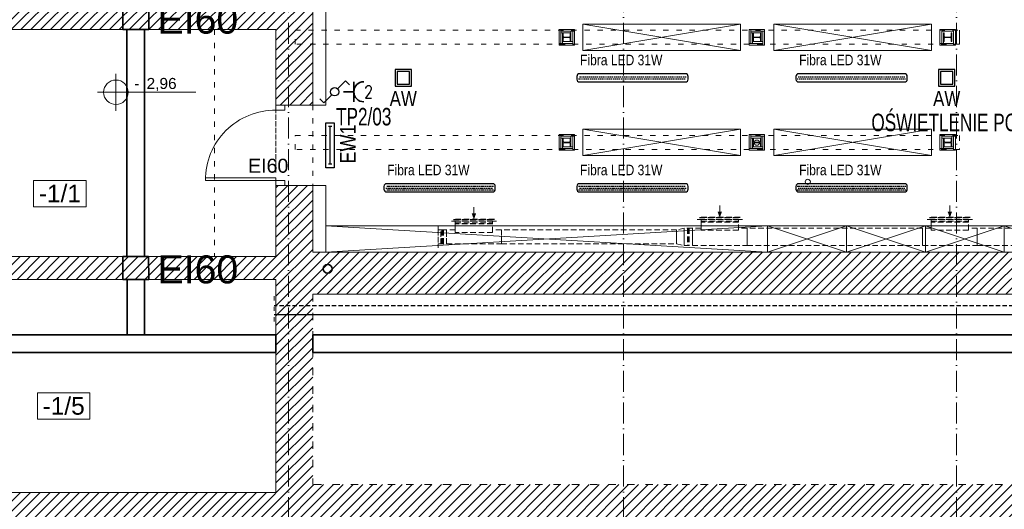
# Model space of a CAD drawing. Header units: millimetres. Extents: x 167773 to 185035, y -114105 to -66770.
# Tile 93 of 114: x 173164 to 174287, y -87057 to -86499. Entities that reach past the tile are written whole.
import ezdxf
from ezdxf.enums import TextEntityAlignment as Align

# ---------------------------------------------------------------- set-up
doc = ezdxf.new("R2010")
doc.units = ezdxf.units.MM
for name, pattern in [('ACAD_ISO03W100', [30, 12, -18]), ('ACAD_ISO10W100', [18, 12, -3, 0, -3]), ('DASHED', [0.75, 0.5, -0.25]), ('HIDDEN', [9.525, 6.35, -3.175])]:
    doc.linetypes.add(name, pattern=pattern)
doc.layers.get('0').update_dxf_attribs({"lineweight": 9})
for name, color, linetype, lineweight in [('!_ppoz', 24, 'Continuous', 9), ('a-op_leader', 9, 'Continuous', 9), ('a-op_text', 7, 'Continuous', 9), ('a-osie', 20, 'ACAD_ISO10W100', 9), ('b-konstrukcja', 17, 'Continuous', 9), ('b-przerywana1', 9, 'ACAD_ISO03W100', 9), ('b-przerywana2', 2, 'ACAD_ISO03W100', 9), ('b-widokowa', 7, 'Continuous', 9), ('b-ściany', 2, 'Continuous', 9), ('c-wyposażenie', 5, 'Continuous', 9), ('El-koryta_puszki', 1, 'Continuous', 35), ('EL-łączniki', 210, 'Continuous', 30), ('El_gniazda', 144, 'Continuous', 35), ('EL_oprawy', 96, 'Continuous', 30), ('h-hatch', 8, 'Continuous', 9), ('i-went_mechaniczna', 100, 'Continuous', 9), ('opis text', 7, 'Continuous', 9), ('Profile', 7, 'Continuous', 9), ('TIS_CO_POWROT', 5, 'DASHED', 9), ('TIS_CO_ZASILANIE', 1, 'Continuous', 9)]:
    doc.layers.add(name, color=color, linetype=linetype, lineweight=lineweight)
doc.layers.add('El_Oświetlenie awaryjne', color=1, linetype='Continuous')
doc.styles.add('Arial', font='arial.ttf')
doc.styles.add('arial 0.8', font='arial.ttf', dxfattribs={"width": 0.8})
doc.styles.add('ES1', font='ARIALN.TTF')
doc.styles.add('PPAB_100', font='arial.ttf', dxfattribs={"height": 18})
doc.styles.add('PPAB_50', font='arial.ttf', dxfattribs={"height": 8})
doc.styles.add('ROMANS', font='romans__.ttf', dxfattribs={"height": 0.2})

# ---------------------------------------------------------------- blocks, each defined once
blk = doc.blocks.new('kotapozioma')
for p, q in [((49330.12, 104.43), (49330.12, 134.43)), ((49315.12, 119.43), (49395.12, 119.43))]:
    blk.add_line(p, q)
blk.add_circle((49330.12, 119.43), 10)
at = {"layer": 'opis text', "style": 'PPAB_50'}
for tag, p in [('ZNAK', (49345.12, 119.43)), ('WARTOSC', (49355.12, 119.43))]:
    blk.add_attdef(tag, text='', height=9, dxfattribs=at).set_placement(p, align=Align.BOTTOM_LEFT)
blk = doc.blocks.new('centrala_piwnica')
at = {"layer": 'b-przerywana1', "ltscale": 0.4}
blk.add_line((-2817.3, -439.3, 50.4), (-2817.3, -474.1, 50.4), dxfattribs=at)
at = {"layer": 'h-hatch', "linetype": 'HIDDEN', "lineweight": -2, "extrusion": (-1e-16, 0, -1)}
for p, q in [((-2630.2, -359.1, -9.1), (-2630.2, -363.6, -9.1)), ((-2615.2, -353.6, -9.1), (-2610.7, -353.6, -9.1)), ((-2610.7, -353.6, -9.1), (-2568.2, -353.6, -9.1)), ((-2610.7, -356.6, -9.1), (-2610.7, -353.6, -9.1)), ((-2610.7, -363.6, -9.1), (-2610.7, -356.6, -9.1)), ((-2568.2, -353.6, -9.1), (-2568.2, -356.6, -9.1)), ((-2568.2, -353.6, -9.1), (-2563.7, -353.6, -9.1)), ((-2568.2, -366.6, -9.1), (-2568.2, -356.6, -9.1)), ((-2334.7, -351.6, -9.1), (-2330.2, -351.6, -9.1)), ((-2330.2, -351.6, -9.1), (-2287.7, -351.6, -9.1)), ((-2330.2, -354.6, -9.1), (-2330.2, -351.6, -9.1)), ((-2330.2, -361.6, -9.1), (-2330.2, -354.6, -9.1)), ((-2287.7, -351.6, -9.1), (-2287.7, -354.6, -9.1)), ((-2287.7, -351.6, -9.1), (-2283.2, -351.6, -9.1)), ((-2287.7, -363.8, -9.1), (-2287.7, -354.6, -9.1)), ((-2072.2, -351.6, -9.1), (-2067.7, -351.6, -9.1)), ((-2067.7, -351.6, -9.1), (-2025.2, -351.6, -9.1)), ((-2067.7, -354.6, -9.1), (-2067.7, -351.6, -9.1)), ((-2067.7, -361.6, -9.1), (-2067.7, -354.6, -9.1)), ((-2025.2, -351.6, -9.1), (-2025.2, -354.6, -9.1)), ((-2025.2, -351.6, -9.1), (-2020.7, -351.6, -9.1)), ((-2025.2, -363.8, -9.1), (-2025.2, -354.6, -9.1)), ((-2630.2, -363.6, -9.1), (-2630.2, -371.6, -9.1)), ((-2620.7, -363.6, -9.1), (-2630.2, -363.6, -9.1)), ((-2630.2, -363.6, -9.1), (-2630.2, -371.6, -9.1)), ((-2627.2, -363.6, -9.1), (-2630.2, -363.6, -9.1)), ((-2627.2, -371.6, -9.1), (-2627.2, -363.6, -9.1)), ((-2620.7, -371.6, -9.1), (-2620.7, -363.6, -9.1)), ((-2620.7, -363.6, -9.1), (-2620.7, -379.6, -9.1)), ((-2610.7, -363.6, -9.1), (-2620.7, -363.6, -9.1)), ((-2610.7, -363.6, -9.1), (-2610.7, -366.6, -9.1)), ((-2568.2, -366.6, -9.1), (-2610.7, -366.6, -9.1)), ((-2558.2, -363.6, -9.1), (-2568.2, -363.6, -9.1)), ((-2558.2, -379.6, -9.1), (-2558.2, -363.6, -9.1)), ((-2558.2, -363.6, -9.1), (-2558.2, -371.6, -9.1)), ((-2358.2, -363.6, -9.1), (-2558.2, -363.6, -9.1)), ((-2349.7, -361.6, -9.1), (-2358.2, -363.6, -9.1)), ((-2358.2, -371.6, -9.1), (-2358.2, -363.6, -9.1)), ((-2358.2, -363.6, -9.1), (-2358.2, -371.6, -9.1)), ((-2349.7, -361.6, -9.1), (-2349.7, -371.6, -9.1)), ((-2340.2, -361.6, -9.1), (-2349.7, -361.6, -9.1)), ((-2349.7, -371.6, -9.1), (-2349.7, -361.6, -9.1)), ((-2340.2, -371.6, -9.1), (-2340.2, -361.6, -9.1)), ((-2340.2, -361.6, -9.1), (-2340.2, -381.6, -9.1)), ((-2330.2, -361.6, -9.1), (-2340.2, -361.6, -9.1)), ((-2330.2, -361.6, -9.1), (-2330.2, -363.8, -9.1)), ((-2287.7, -363.8, -9.1), (-2330.2, -363.8, -9.1)), ((-2277.7, -361.6, -9.1), (-2287.7, -361.6, -9.1)), ((-2277.7, -381.6, -9.1), (-2277.7, -361.6, -9.1)), ((-2277.7, -361.6, -9.1), (-2277.7, -371.6, -9.1)), ((-2077.7, -361.6, -9.1), (-2277.7, -361.6, -9.1)), ((-2077.7, -371.6, -9.1), (-2077.7, -361.6, -9.1)), ((-2077.7, -361.6, -9.1), (-2077.7, -381.6, -9.1)), ((-2067.7, -361.6, -9.1), (-2077.7, -361.6, -9.1)), ((-2067.7, -361.6, -9.1), (-2067.7, -363.8, -9.1)), ((-2025.2, -363.8, -9.1), (-2067.7, -363.8, -9.1)), ((-2015.2, -361.6, -9.1), (-2025.2, -361.6, -9.1)), ((-2015.2, -381.6, -9.1), (-2015.2, -361.6, -9.1)), ((-2015.2, -361.6, -9.1), (-2015.2, -371.6, -9.1)), ((-1815.2, -361.6, -9.1), (-2015.2, -361.6, -9.1)), ((-2630.2, -371.6, -9.1), (-2630.2, -379.6, -9.1)), ((-2630.2, -371.6, -9.1), (-2630.2, -379.6, -9.1)), ((-2630.2, -379.6, -9.1), (-2620.7, -379.6, -9.1)), ((-2630.2, -379.6, -9.1), (-2627.2, -379.6, -9.1)), ((-2630.2, -379.6, -9.1), (-2630.2, -384.1, -9.1)), ((-2627.2, -379.6, -9.1), (-2627.2, -371.6, -9.1)), ((-2620.7, -379.6, -9.1), (-2620.7, -371.6, -9.1)), ((-2620.7, -379.6, -9.1), (-2558.2, -379.6, -9.1)), ((-2558.2, -371.6, -9.1), (-2558.2, -379.6, -9.1)), ((-2558.2, -379.6, -9.1), (-2358.2, -379.6, -9.1)), ((-2358.2, -379.6, -9.1), (-2358.2, -371.6, -9.1)), ((-2358.2, -371.6, -9.1), (-2358.2, -379.6, -9.1)), ((-2358.2, -379.6, -9.1), (-2349.7, -381.6, -9.1)), ((-2349.7, -371.6, -9.1), (-2349.7, -381.6, -9.1)), ((-2349.7, -381.6, -9.1), (-2349.7, -371.6, -9.1)), ((-2349.7, -381.6, -9.1), (-2340.2, -381.6, -9.1)), ((-2340.2, -381.6, -9.1), (-2340.2, -371.6, -9.1)), ((-2340.2, -381.6, -9.1), (-2277.7, -381.6, -9.1)), ((-2277.7, -371.6, -9.1), (-2277.7, -381.6, -9.1)), ((-2277.7, -381.6, -9.1), (-2077.7, -381.6, -9.1)), ((-2077.7, -381.6, -9.1), (-2077.7, -371.6, -9.1)), ((-2077.7, -381.6, -9.1), (-2015.2, -381.6, -9.1)), ((-2015.2, -371.6, -9.1), (-2015.2, -381.6, -9.1)), ((-2015.2, -381.6, -9.1), (-1815.2, -381.6, -9.1))]:
    blk.add_line(p, q, dxfattribs=at)
at = {"layer": 'h-hatch', "linetype": 'HIDDEN', "lineweight": -2, "extrusion": (0, 1, 1e-16)}
for p, q in [((-2612.7, -351.6, -9.1), (-2566.2, -351.6, -9.1)), ((-2612.7, -353.6, -9.1), (-2610.7, -353.6, -9.1)), ((-2568.2, -353.6, -9.1), (-2610.7, -353.6, -9.1)), ((-2610.7, -355.6, -9.1), (-2610.7, -353.6, -9.1)), ((-2610.7, -355.6, -9.1), (-2568.2, -355.6, -9.1)), ((-2568.2, -353.6, -9.1), (-2568.2, -355.6, -9.1)), ((-2568.2, -353.6, -9.1), (-2566.2, -353.6, -9.1)), ((-2332.2, -349.6, -9.1), (-2285.7, -349.6, -9.1)), ((-2332.2, -351.6, -9.1), (-2330.2, -351.6, -9.1)), ((-2287.7, -351.6, -9.1), (-2330.2, -351.6, -9.1)), ((-2330.2, -353.6, -9.1), (-2330.2, -351.6, -9.1)), ((-2330.2, -353.6, -9.1), (-2287.7, -353.6, -9.1)), ((-2287.7, -351.6, -9.1), (-2287.7, -353.6, -9.1)), ((-2287.7, -351.6, -9.1), (-2285.7, -351.6, -9.1)), ((-2069.7, -349.6, -9.1), (-2023.2, -349.6, -9.1)), ((-2069.7, -351.6, -9.1), (-2067.7, -351.6, -9.1)), ((-2025.2, -351.6, -9.1), (-2067.7, -351.6, -9.1)), ((-2067.7, -353.6, -9.1), (-2067.7, -351.6, -9.1)), ((-2067.7, -353.6, -9.1), (-2025.2, -353.6, -9.1)), ((-2025.2, -351.6, -9.1), (-2025.2, -353.6, -9.1)), ((-2025.2, -351.6, -9.1), (-2023.2, -351.6, -9.1))]:
    blk.add_line(p, q, dxfattribs=at)
at = {"layer": 'h-hatch', "linetype": 'HIDDEN', "lineweight": -3, "extrusion": (0, 1, 1e-16)}
for p, q in [((-2566.2, -351.6, -9.1), (-2612.7, -351.6, -9.1)), ((-2612.7, -351.6, -9.1), (-2566.2, -351.6, -9.1)), ((-2285.7, -349.6, -9.1), (-2332.2, -349.6, -9.1)), ((-2332.2, -349.6, -9.1), (-2285.7, -349.6, -9.1)), ((-2023.2, -349.6, -9.1), (-2069.7, -349.6, -9.1)), ((-2069.7, -349.6, -9.1), (-2023.2, -349.6, -9.1))]:
    blk.add_line(p, q, dxfattribs=at)
at = {"layer": 'h-hatch', "linetype": 'HIDDEN', "lineweight": -3, "extrusion": (-1e-16, 0, -1)}
for p, q in [((-2568.2, -356.6, -9.1), (-2610.7, -356.6, -9.1)), ((-2287.7, -354.6, -9.1), (-2330.2, -354.6, -9.1)), ((-2025.2, -354.6, -9.1), (-2067.7, -354.6, -9.1)), ((-2626.2, -363.6, -9.1), (-2626.2, -379.6, -9.1)), ((-2624.7, -363.6, -9.1), (-2624.7, -379.6, -9.1)), ((-2345.7, -361.6, -9.1), (-2345.7, -381.6, -9.1)), ((-2344.2, -361.6, -9.1), (-2344.2, -381.6, -9.1))]:
    blk.add_line(p, q, dxfattribs=at)
at = {"layer": 'TIS_CO_POWROT', "lineweight": 30, "ltscale": 10}
blk.add_line((-856.5, -450.4, 50.4), (-2817.3, -450.4, 50.4), dxfattribs=at)
at = {"layer": 'TIS_CO_ZASILANIE', "lineweight": 30}
blk.add_line((-846.5, -460.4, 50.4), (-2817.3, -460.4, 50.4), dxfattribs=at)
blk = doc.blocks.new('strzalka')
at = {"layer": 'h-hatch'}
blk.add_lwpolyline([(0, 14, 0, 5, 0), (0, 7, 0, 0, 0)], format="xyseb", dxfattribs=at)
blk.add_lwpolyline([(0, 0), (0, 14)], dxfattribs=at)
blk = doc.blocks.new('LED 31W')
h = blk.add_hatch()
h.set_pattern_fill('DOTS', color=256, scale=35)
h.set_pattern_definition([(0, (8e-13, -4e-12), (1.09375, 2.1875), [0, -2.1875])])
h.paths.add_polyline_path([(61.5, 2.7), (-61.5, 2.7), (-61.5, -2.7), (61.5, -2.7)])
blk.add_lwpolyline([(-60.5, -4.7), (60.5, -4.7, 0.414214), (63.5, -1.7), (63.5, 1.7, 0.414214), (60.5, 4.7), (-60.5, 4.7, 0.414214), (-63.5, 1.7), (-63.5, -1.7, 0.414214)], format="xyb", close=True)
at = {"style": 'ES1', "flags": 1}
blk.add_attdef('TYP', (-59.8, 30.4), '', height=12, rotation=360, dxfattribs=at)
at = {"style": 'ES1'}
blk.add_attdef('KOD', (-59.8, 14.4), '', height=12, rotation=360, dxfattribs=at)
blk = doc.blocks.new('AW')
for points in [[(-6.25, -6.25), (6.25, -6.25), (6.25, 6.25), (-6.25, 6.25)], [(-4.75, -4.75), (4.75, -4.75), (4.75, 4.75), (-4.75, 4.75)]]:
    blk.add_lwpolyline(points, close=True)
at = {"style": 'arial 0.8', "width": 0.8}
blk.add_text('AW', height=11.5, dxfattribs=at).set_placement((0, -10), align=Align.TOP_CENTER)
blk = doc.blocks.new('gniazdo3')
at = {"color": 0, "linetype": 'Continuous'}
blk.add_line((4.94, -4.8), (4.94, 4.8), dxfattribs=at)
at = {"color": 0}
blk.add_line((4.94, 0), (0, 0), dxfattribs=at)
at = {"color": 0, "linetype": 'Continuous', "extrusion": (0, 0, -1)}
blk.add_ellipse((9.74, 0), major_axis=(-3.39, 3.39), ratio=1, start_param=3.926993, end_param=7.068585, dxfattribs=at)
at = {"color": 0, "linetype": 'Continuous', "style": 'ROMANS', "width": 0.8, "flags": 4}
blk.add_attdef('NR', text='', height=6, dxfattribs=at).set_placement((14.48, 0), align=Align.MIDDLE_CENTER)
blk = doc.blocks.new('866330')
for p, q in [((-144, 13.3), (-144, -13.3)), ((-144, 0), (144, 0)), ((144, 13.3), (144, -13.3))]:
    blk.add_line(p, q)
blk.add_lwpolyline([(-170, -32), (170, -32), (170, 32), (-170, 32)], close=True)
at = {"style": 'ES1', "flags": 1}
blk.add_attdef('TYP', (-180.5, 290.4), '', height=120, dxfattribs=at)
at = {"style": 'ES1'}
blk.add_attdef('KOD_ES', (-180.5, 130.1), '', height=120, dxfattribs=at)
blk = doc.blocks.new('WPRZE')
for p, q in [((0.042, 0.042), (0.156, 0.156)), ((0.156, 0.156), (0.212, 0.099)), ((-0.156, -0.156), (-0.212, -0.099)), ((-0.042, -0.042), (-0.156, -0.156))]:
    blk.add_line(p, q)
blk.add_circle((0, 0), 0.06)

msp = doc.modelspace()

# ---------------------------------------------------------------- hatches: boundary and pattern name
at = {"layer": 'h-hatch'}
h = msp.add_hatch(dxfattribs=at)
h.set_pattern_fill('ANSI31', color=256, scale=2.5, style=0)
h.paths.add_polyline_path([(173498.4, -86268.9), (173456.4, -86268.9), (173456.4, -86462.9), (173203.4, -86462.9), (173203.4, -86300.9), (173188.4, -86300.9), (173188.4, -86462.9), (173149.4, -86462.9), (173149.4, -86509.9), (173456.4, -86509.9), (173456.4, -86595.9), (173498.4, -86595.9)])
h = msp.add_hatch(dxfattribs=at)
h.set_pattern_fill('ANSI31', color=256, scale=2.5, style=0)
h.paths.add_polyline_path([(175326.4, -86763.9), (173498.4, -86763.9), (173498.4, -86687.9), (173456.4, -86687.9), (173456.4, -86768.9), (172740.4, -86768.9), (172740.4, -86509.9), (173049.4, -86509.9), (173049.4, -86462.9), (172688.4, -86462.9), (172688.4, -86772.9), (172675.4, -86772.9), (172675.4, -86807.9), (172689.4, -86807.9), (172689.4, -86840.9), (172719.4, -86840.9), (172719.4, -86794.9), (173456.4, -86794.9), (173456.4, -87037.9), (172866.4, -87037.9), (172866.4, -87085.9), (172893.4, -87085.9), (172893.4, -87154.9), (172736.4, -87154.9), (172736.4, -87085.9), (172786.4, -87085.9), (172786.4, -87037.9), (172719.4, -87037.9), (172719.4, -86930.9), (172689.4, -86930.9), (172689.4, -87037.9), (172684.4, -87037.9), (172684.4, -87085.9), (172708.4, -87085.9), (172708.4, -87154.9), (172341.4, -87154.9), (172341.4, -87085.9), (172341.4, -87037.9), (172313.4, -87037.9), (172313.4, -87085.9), (172313.4, -87154.9), (171946.4, -87154.9), (171946.4, -87085.9), (171949.4, -87085.9), (171949.4, -86927.9), (171828.4, -86927.9), (171828.4, -86937.9), (171922.4, -86937.9), (171922.4, -87037.9), (171899.4, -87037.9), (171899.4, -87085.9), (171919.4, -87085.9), (171919.4, -87154.9), (171559.4, -87154.9), (171559.4, -87085.9), (171559.4, -87037.9), (171562.4, -87037.9), (171562.4, -86937.9), (171738.4, -86937.9), (171738.4, -86927.9), (171562.4, -86927.9), (171562.4, -86882.9), (171531.4, -86882.9), (171531.4, -87045.9), (171008.4, -87045.9), (171008.4, -86802.9), (171393.4, -86802.9), (171393.4, -86817.9), (171405.4, -86817.9), (171405.4, -86802.9), (171438.4, -86802.9), (171438.4, -86762.9), (171159.4, -86762.9), (171159.4, -86722.9), (171105.4, -86722.9), (171105.4, -86757.9), (170976.4, -86757.9), (170976.4, -87085.9), (171540.4, -87085.9), (171540.4, -87172.9), (172913.4, -87172.9), (172913.4, -87085.9), (175326.4, -87085.9), (175326.4, -87028.9), (173498.4, -87028.9), (173498.4, -86811.9), (175326.4, -86811.9)])

# ---------------------------------------------------------------- linework, layer by layer
at = {"layer": '!_ppoz'}
for p, q in [((173781.4, -86511.6), (173781.4, -86509.6)), ((173998.3, -86511.6), (173998.3, -86509.6)), ((173783.4, -86513.6), (173781.4, -86513.6)), ((173793, -86513.6), (173793, -86511.6)), ((173795, -86511.6), (173797, -86511.6)), ((174000.3, -86513.6), (173998.3, -86513.6)), ((174009.9, -86513.6), (174009.9, -86511.6)), ((174011.9, -86511.6), (174013.9, -86511.6)), ((173781.4, -86525.6), (173779.4, -86525.6)), ((173783.4, -86523.6), (173783.4, -86525.6)), ((173793, -86523.6), (173795, -86523.6)), ((173795, -86525.6), (173795, -86527.6)), ((173998.3, -86525.6), (173996.3, -86525.6)), ((174000.3, -86523.6), (174000.3, -86525.6)), ((174009.9, -86523.6), (174011.9, -86523.6)), ((174011.9, -86525.6), (174011.9, -86527.6)), ((174216, -86525.6), (174214, -86525.6)), ((174218, -86523.6), (174218, -86525.6)), ((174229.6, -86525.6), (174229.6, -86527.6)), ((173781.4, -86631.6), (173781.4, -86629.6)), ((173783.4, -86633.6), (173781.4, -86633.6)), ((173793, -86633.6), (173793, -86631.6)), ((173795, -86631.6), (173797, -86631.6)), ((173998.3, -86631.6), (173998.3, -86629.6)), ((174000.3, -86633.6), (173998.3, -86633.6)), ((174009.9, -86633.6), (174009.9, -86631.6)), ((174011.9, -86631.6), (174013.9, -86631.6)), ((174216, -86631.6), (174216, -86629.6)), ((174218, -86633.6), (174216, -86633.6)), ((174227.6, -86633.6), (174227.6, -86631.6)), ((174229.6, -86631.6), (174231.6, -86631.6)), ((173781.4, -86645.6), (173779.4, -86645.6)), ((173783.4, -86643.6), (173783.4, -86645.6)), ((173793, -86643.6), (173795, -86643.6)), ((173795, -86645.6), (173795, -86647.6)), ((173998.3, -86645.6), (173996.3, -86645.6)), ((174000.3, -86643.6), (174000.3, -86645.6)), ((174009.9, -86643.6), (174011.9, -86643.6)), ((174011.9, -86645.6), (174011.9, -86647.6)), ((174216, -86645.6), (174214, -86645.6)), ((174218, -86643.6), (174218, -86645.6)), ((174227.6, -86643.6), (174229.6, -86643.6)), ((174229.6, -86645.6), (174229.6, -86647.6))]:
    msp.add_line(p, q, dxfattribs=at)
at = {"layer": '!_ppoz', "linetype": 'ACAD_ISO03W100', "ltscale": 0.5}
for points in [[(173306.4, -86768.9), (173306.4, -86509.9)], [(173386.4, -86509.9), (173386.4, -86768.9)]]:
    msp.add_lwpolyline(points, dxfattribs=at)
at = {"layer": '!_ppoz'}
for points in [[(173779.4, -86527.6), (173797, -86527.6), (173797, -86509.6), (173779.4, -86509.6)], [(173996.3, -86527.6), (174013.9, -86527.6), (174013.9, -86509.6), (173996.3, -86509.6)], [(174214, -86527.6), (174231.6, -86527.6), (174231.6, -86509.6), (174214, -86509.6)], [(173781.4, -86525.6), (173795, -86525.6), (173795, -86511.6), (173781.4, -86511.6)], [(173783.4, -86523.6), (173793, -86523.6), (173793, -86513.6), (173783.4, -86513.6)], [(173998.3, -86525.6), (174011.9, -86525.6), (174011.9, -86511.6), (173998.3, -86511.6)], [(174000.3, -86523.6), (174009.9, -86523.6), (174009.9, -86513.6), (174000.3, -86513.6)], [(174216, -86525.6), (174229.6, -86525.6), (174229.6, -86511.6), (174216, -86511.6)], [(173466.4, -86601.9), (173466.4, -86595.9), (173456.4, -86595.9), (173456.4, -86601.9)], [(173779.4, -86647.6), (173797, -86647.6), (173797, -86629.6), (173779.4, -86629.6)], [(173781.4, -86645.6), (173795, -86645.6), (173795, -86631.6), (173781.4, -86631.6)], [(173783.4, -86643.6), (173793, -86643.6), (173793, -86633.6), (173783.4, -86633.6)], [(173996.3, -86647.6), (174013.9, -86647.6), (174013.9, -86629.6), (173996.3, -86629.6)], [(173998.3, -86645.6), (174011.9, -86645.6), (174011.9, -86631.6), (173998.3, -86631.6)], [(174000.3, -86643.6), (174009.9, -86643.6), (174009.9, -86633.6), (174000.3, -86633.6)], [(174214, -86647.6), (174231.6, -86647.6), (174231.6, -86629.6), (174214, -86629.6)], [(174216, -86645.6), (174229.6, -86645.6), (174229.6, -86631.6), (174216, -86631.6)], [(174218, -86643.6), (174227.6, -86643.6), (174227.6, -86633.6), (174218, -86633.6)], [(173456.4, -86681.9), (173456.4, -86678.9), (173375.9, -86678.9), (173375.9, -86681.9)], [(173466.4, -86687.9), (173466.4, -86681.9), (173456.4, -86681.9), (173456.4, -86687.9)]]:
    msp.add_lwpolyline(points, close=True, dxfattribs=at)
msp.add_arc((173455.5, -86681.5), 79.6, 89.3458, 180.271, dxfattribs=at)
at = {"layer": 'a-op_leader'}
for centre in [(174005.1, -86638.9), (174063.2, -86683.6)]:
    msp.add_circle(centre, 3, dxfattribs=at)
at = {"layer": 'a-op_text', "ltscale": 0.5}
for points in [[(173179.9, -86712), (173179.9, -86682), (173239.9, -86682), (173239.9, -86712)], [(173184.2, -86954.4), (173184.2, -86924.4), (173244.2, -86924.4), (173244.2, -86954.4)]]:
    msp.add_lwpolyline(points, close=True, dxfattribs=at)
at = {"layer": 'a-osie', "ltscale": 2}
for p, q in [((173470.9, -87211.9), (173470.9, -86011.9)), ((173852.9, -87211.9), (173852.9, -86011.9)), ((174232.9, -87211.9), (174232.9, -86011.9))]:
    msp.add_line(p, q, dxfattribs=at)
at = {"layer": 'b-konstrukcja', "ltscale": 0.5}
msp.add_line((174236.4, -86516.6), (174236.4, -86526.6), dxfattribs=at)
at = {"layer": 'b-konstrukcja', "linetype": 'ACAD_ISO03W100', "ltscale": 0.5}
for points in [[(173478.4, -86510.6), (174236.4, -86510.6), (174236.4, -86526.6), (173478.4, -86526.6)], [(173478.4, -86630.6), (174236.4, -86630.6), (174236.4, -86646.6), (173478.4, -86646.6)]]:
    msp.add_lwpolyline(points, close=True, dxfattribs=at)
at = {"layer": 'b-przerywana1', "ltscale": 0.5}
for p, q in [((173456.4, -86665.4), (173456.4, -86580.9)), ((173498.4, -86580.9), (173498.4, -86665.4)), ((173456.4, -86687.9), (173456.4, -86595.9)), ((173498.4, -86595.9), (173498.4, -86687.9))]:
    msp.add_line(p, q, dxfattribs=at)
at = {"layer": 'b-przerywana2', "ltscale": 0.7}
for p in [(173498.4, -86811.9), (175776.4, -87028.9)]:
    msp.add_line(p, (173498.4, -87028.9), dxfattribs=at)
at = {"layer": 'b-widokowa', "ltscale": 0.5}
for p, q in [((173513.4, -86268.9), (173513.4, -86595.9)), ((173513.4, -86687.9), (173513.4, -86763.9))]:
    msp.add_line(p, q, dxfattribs=at)
at = {"layer": 'b-widokowa'}
for p, q in [((173498.4, -86595.9), (173513.4, -86595.9)), ((173498.4, -86687.9), (173513.4, -86687.9))]:
    msp.add_line(p, q, dxfattribs=at)
at = {"layer": 'b-ściany'}
for p, q in [((173498.4, -86268.9), (173498.4, -86595.9)), ((173149.4, -86509.9), (173456.4, -86509.9)), ((173456.4, -86509.9), (173456.4, -86595.9)), ((173498.4, -86595.9), (173456.4, -86595.9)), ((173456.4, -86687.9), (173456.4, -86768.9)), ((173498.4, -86687.9), (173456.4, -86687.9)), ((173498.4, -86763.9), (173498.4, -86687.9)), ((172740.4, -86768.9), (173456.4, -86768.9)), ((173498.4, -86763.9), (175326.4, -86763.9)), ((172719.4, -86794.9), (173456.4, -86794.9)), ((173456.4, -86794.9), (173456.4, -87037.9)), ((173498.4, -86811.9), (175390.4, -86811.9)), ((172866.4, -87037.9), (173456.4, -87037.9))]:
    msp.add_line(p, q, dxfattribs=at)
at = {"layer": 'c-wyposażenie', "ltscale": 0.5}
for p, q in [((173806.6, -86533.6), (173986.6, -86503.6)), ((173806.6, -86503.6), (173986.6, -86533.6)), ((174024.4, -86503.6), (174204.4, -86533.6)), ((174204.4, -86503.6), (174024.4, -86533.6)), ((173806.6, -86653.6), (173986.6, -86623.6)), ((173806.6, -86623.6), (173986.6, -86653.6)), ((174024.4, -86623.6), (174204.4, -86653.6)), ((174204.4, -86623.6), (174024.4, -86653.6))]:
    msp.add_line(p, q, dxfattribs=at)
at = {"layer": 'c-wyposażenie'}
for p, q in [((173513.4, -86733.9), (174017.4, -86763.9)), ((174017.4, -86733.9), (173513.4, -86763.9)), ((174017.4, -86733.9), (174107.4, -86763.9)), ((174107.4, -86733.9), (174017.4, -86763.9)), ((174107.4, -86733.9), (174197.4, -86763.9)), ((174197.4, -86733.9), (174107.4, -86763.9)), ((174197.4, -86733.9), (174287.4, -86763.9)), ((174287.4, -86733.9), (174197.4, -86763.9)), ((174287.4, -86733.9), (174377.4, -86763.9))]:
    msp.add_line(p, q, dxfattribs=at)
at = {"layer": 'c-wyposażenie', "ltscale": 0.5}
for points in [[(173806.6, -86533.6), (173986.6, -86533.6), (173986.6, -86503.6), (173806.6, -86503.6)], [(174024.4, -86533.6), (174204.4, -86533.6), (174204.4, -86503.6), (174024.4, -86503.6)], [(173806.6, -86653.6), (173986.6, -86653.6), (173986.6, -86623.6), (173806.6, -86623.6)], [(174024.4, -86653.6), (174204.4, -86653.6), (174204.4, -86623.6), (174024.4, -86623.6)], [(174017.4, -86733.9), (173513.4, -86733.9), (173513.4, -86763.9), (174017.4, -86763.9)], [(174017.4, -86763.9), (174107.4, -86763.9), (174107.4, -86733.9), (174017.4, -86733.9)], [(174107.4, -86763.9), (174197.4, -86763.9), (174197.4, -86733.9), (174107.4, -86733.9)], [(174197.4, -86763.9), (174287.4, -86763.9), (174287.4, -86733.9), (174197.4, -86733.9)], [(174287.4, -86763.9), (174377.4, -86763.9), (174377.4, -86733.9), (174287.4, -86733.9)]]:
    msp.add_lwpolyline(points, close=True, dxfattribs=at)
at = {"layer": 'El-koryta_puszki'}
for points in [[(173281.8, -86509.9), (173311.4, -86509.9), (173311.4, -86462.9), (173281.8, -86462.9)], [(173286.4, -86768.9), (173306.4, -86768.9), (173306.4, -86509.9), (173286.4, -86509.9)], [(173281.8, -86794.9), (173311.4, -86794.9), (173311.2, -86768.9), (173281.6, -86768.9)], [(173286.8, -86794.9), (173286.8, -86858.2), (173306.4, -86858.1), (173306.4, -86794.9)], [(171562.4, -86878.2), (173456.4, -86878.2), (173456.4, -86858.2), (171562.4, -86858.2)], [(173498.4, -86878.2), (176838.4, -86878.2), (176838.4, -86858.2), (173498.4, -86858.2)]]:
    msp.add_lwpolyline(points, close=True, dxfattribs=at)
at = {"layer": 'El_gniazda'}
msp.add_circle((173515.4, -86782.9), 5, dxfattribs=at)
at = {"layer": 'Profile'}
for points in [[(173792.2, -86513.6), (173793, -86513.6), (173793, -86523.6), (173792.2, -86523.6), (173792.2, -86520.1, 0.414214), (173791, -86518.9), (173785.4, -86518.9, 0.414214), (173784.2, -86520.1), (173784.2, -86523.6), (173783.4, -86523.6), (173783.4, -86513.6), (173784.2, -86513.6), (173784.2, -86517.2, 0.414214), (173785.4, -86518.4), (173791, -86518.4, 0.414214), (173792.2, -86517.2)], [(174009.1, -86513.6), (174009.9, -86513.6), (174009.9, -86523.6), (174009.1, -86523.6), (174009.1, -86520.1, 0.414214), (174007.9, -86518.9), (174002.3, -86518.9, 0.414214), (174001.1, -86520.1), (174001.1, -86523.6), (174000.3, -86523.6), (174000.3, -86513.6), (174001.1, -86513.6), (174001.1, -86517.2, 0.414214), (174002.3, -86518.4), (174007.9, -86518.4, 0.414214), (174009.1, -86517.2)], [(174226.8, -86513.6), (174227.6, -86513.6), (174227.6, -86523.6), (174226.8, -86523.6), (174226.8, -86520.1, 0.414214), (174225.6, -86518.9), (174220, -86518.9, 0.414214), (174218.8, -86520.1), (174218.8, -86523.6), (174218, -86523.6), (174218, -86513.6), (174218.8, -86513.6), (174218.8, -86517.2, 0.414214), (174220, -86518.4), (174225.6, -86518.4, 0.414214), (174226.8, -86517.2)], [(173792.2, -86633.6), (173793, -86633.6), (173793, -86643.6), (173792.2, -86643.6), (173792.2, -86640.1, 0.414214), (173791, -86638.9), (173785.4, -86638.9, 0.414214), (173784.2, -86640.1), (173784.2, -86643.6), (173783.4, -86643.6), (173783.4, -86633.6), (173784.2, -86633.6), (173784.2, -86637.2, 0.414214), (173785.4, -86638.4), (173791, -86638.4, 0.414214), (173792.2, -86637.2)], [(174009.1, -86633.6), (174009.9, -86633.6), (174009.9, -86643.6), (174009.1, -86643.6), (174009.1, -86640.1, 0.414214), (174007.9, -86638.9), (174002.3, -86638.9, 0.414214), (174001.1, -86640.1), (174001.1, -86643.6), (174000.3, -86643.6), (174000.3, -86633.6), (174001.1, -86633.6), (174001.1, -86637.2, 0.414214), (174002.3, -86638.4), (174007.9, -86638.4, 0.414214), (174009.1, -86637.2)], [(174226.8, -86633.6), (174227.6, -86633.6), (174227.6, -86643.6), (174226.8, -86643.6), (174226.8, -86640.1, 0.414214), (174225.6, -86638.9), (174220, -86638.9, 0.414214), (174218.8, -86640.1), (174218.8, -86643.6), (174218, -86643.6), (174218, -86633.6), (174218.8, -86633.6), (174218.8, -86637.2, 0.414214), (174220, -86638.4), (174225.6, -86638.4, 0.414214), (174226.8, -86637.2)]]:
    msp.add_lwpolyline(points, format="xyb", close=True, dxfattribs=at)

# ---------------------------------------------------------------- block references
at = {"layer": 'EL-łączniki', "xscale": 80, "yscale": 80, "zscale": 80}
msp.add_blockref('WPRZE', (173523.4, -86580.8), dxfattribs=at)
at = {"layer": 'El_gniazda'}
ref = msp.add_blockref('gniazdo3', (173533.4, -86580.8), dxfattribs=dict(at, xscale=2.399999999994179, yscale=2.399999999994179, zscale=2.399999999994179))
ref.add_attrib('NR', '2', dxfattribs={"linetype": 'Continuous', "height": 14.4, "style": 'ROMANS', "width": 0.8}).set_placement((173562.1, -86580.8), align=Align.MIDDLE_CENTER)
at = {"layer": 'EL_oprawy'}
for p in [(173863.2, -86564.9), (174113.2, -86564.9), (173643.2, -86690.4), (173863.2, -86690.4), (174113.2, -86690.4)]:
    msp.add_blockref('LED 31W', p, dxfattribs=at).add_auto_attribs({'KOD': 'Fibra LED 31W'})
at = {"layer": 'El_Oświetlenie awaryjne', "xscale": 1.5, "yscale": 1.5, "zscale": 1.5}
for p in [(173601.7, -86564.9), (174221.7, -86564.9)]:
    msp.add_blockref('AW', p, dxfattribs=at)
at = {"layer": 'El_Oświetlenie awaryjne'}
ref = msp.add_blockref('866330', (173518.2, -86641.9), dxfattribs=dict(at, xscale=-0.150000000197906, yscale=0.1500000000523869, zscale=0.1499999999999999, rotation=270))
ref.add_attrib('KOD_ES', 'EW1', (173547.5, -86662.8), dxfattribs={"layer": '0', "height": 18, "rotation": 90, "style": 'ES1'})
at = {"layer": 'h-hatch', "rotation": 180}
for p in [(173682.3, -86712.6, -59.5), (173962.8, -86710.6, -59.5), (174225.3, -86710.6, -59.5)]:
    msp.add_blockref('strzalka', p, dxfattribs=at)
at = {"layer": 'i-went_mechaniczna'}
msp.add_blockref('centrala_piwnica', (176271.8, -86374.8, -50.4), dxfattribs=at)
at = {"layer": 'opis text', "xscale": 1.399999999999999, "yscale": 1.399999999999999, "zscale": 1.399999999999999}
msp.add_blockref('kotapozioma', (104211.7, -86748.6), dxfattribs=at).add_auto_attribs({'WARTOSC': '2,96', 'ZNAK': '-'})

# ---------------------------------------------------------------- texts
at = {"layer": '!_ppoz', "insert": (173424.6, -86665.3), "char_height": 16, "width": 2937.189, "attachment_point": 4, "style": 'PPAB_100'}
msp.add_mtext('{\\fArial|b0|i0|c238|p34;EI60}', dxfattribs=at)
at = {"layer": 'a-op_text', "ltscale": 0.5, "char_height": 20, "width": 60, "attachment_point": 5, "style": 'PPAB_100'}
for s, insert in [('-1/1', (173209.9, -86697)), ('-1/{\\fArial|b0|i0|c238|p34;5}', (173214.2, -86939.4))]:
    msp.add_mtext(s, dxfattribs=dict(at, insert=insert))
at = {"layer": 'El-koryta_puszki', "char_height": 32, "width": 5874.378, "attachment_point": 4, "style": 'PPAB_100'}
for insert in [(173321.4, -86498.7), (173321.4, -86783.7)]:
    msp.add_mtext('{\\fArial|b0|i0|c238|p34;EI60}', dxfattribs=dict(at, insert=insert))
at = {"layer": 'El_gniazda', "style": 'Arial', "width": 0.7}
for s, p in [('TP2/03', (173556.6, -86619.2)), ('OŚWIETLENIE POM. -1/2 ZASILANE Z OBWODU TP2/08', (174390.6, -86625.8))]:
    msp.add_text(s, height=20, dxfattribs=at).set_placement(p, align=Align.CENTER)

doc.saveas('drawing.dxf')
